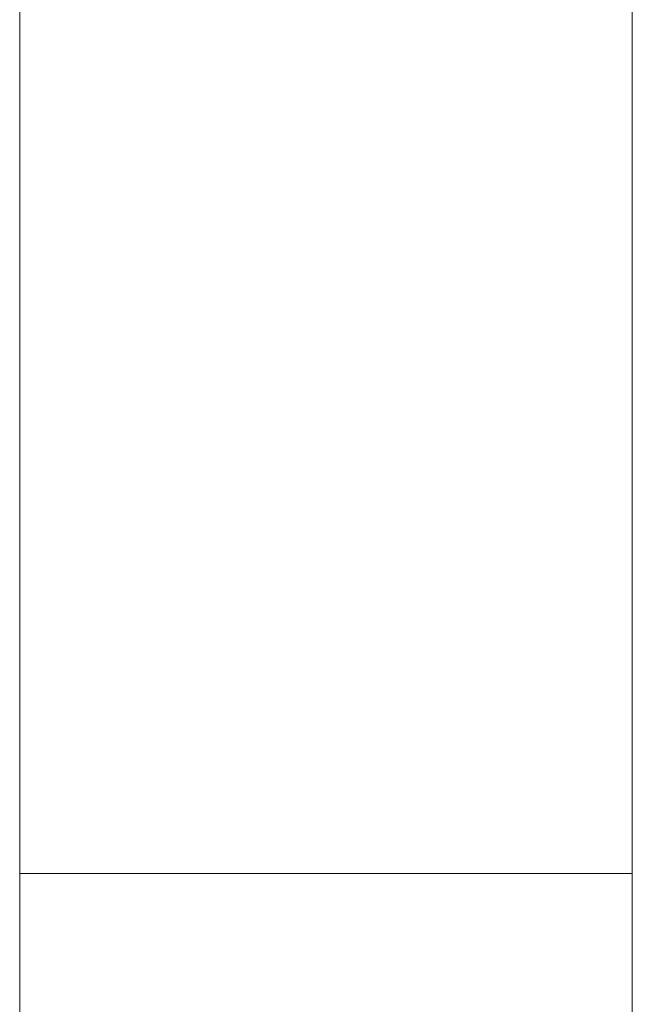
# Model space of a CAD drawing. Header units: inches. Extents: x -263 to 530, y -1 to 602.
# Tile 253 of 256: x -198 to -197.5, y 185.393 to 186.197. Entities that reach past the tile are written whole.
import ezdxf

# ---------------------------------------------------------------- set-up
doc = ezdxf.new("R2010")
doc.units = ezdxf.units.IN
doc.header["$MEASUREMENT"] = 0
doc.layers.add('A-DOOR', color=31, linetype='Continuous', lineweight=13)

# ---------------------------------------------------------------- blocks, each defined once
blk = doc.blocks.new('Door_3 - 9_-4_ X 7_-10_-1696224-_3D_')
at = {"layer": 'A-DOOR'}
mesh = blk.add_polyface(dxfattribs=at)
corners = [(-58, 1.25), (-58, 1.75), (-56, 1.75), (-56, 1.25)]
mesh.append_faces([[corners[k] for k in face] for face in [(0, 1, 2, 3)]])
mesh = blk.add_polyface(dxfattribs=at)
corners = [(56, 1.75), (56, 1.75, 94), (-56, 1.75, 94), (-56, 1.75), (-58, 1.75), (-58, 1.75, 96), (58, 1.75, 96), (58, 1.75)]
mesh.append_faces([[corners[k] for k in face] for face in [(6, 1, 2, 5)]], dxfattribs={"vtx0": -1, "vtx2": -1})
mesh.append_faces([[corners[k] for k in face] for face in [(7, 0, 1, 6)]], dxfattribs={"vtx2": -1})
mesh.append_faces([[corners[k] for k in face] for face in [(2, 3, 4, 5)]], dxfattribs={"vtx3": -1})
mesh = blk.add_polyface(dxfattribs=at)
corners = [(58, 1.25, 96), (58, 1.75, 96), (-58, 1.75, 96), (-58, 1.25, 96)]
mesh.append_faces([[corners[k] for k in face] for face in [(0, 1, 2, 3)]])
mesh = blk.add_polyface(dxfattribs=at)
corners = [(-56, 1.25), (-56, 1.75), (-56, 1.75, 94), (-56, 1.25, 94)]
mesh.append_faces([[corners[k] for k in face] for face in [(0, 1, 2, 3)]])
mesh = blk.add_polyface(dxfattribs=at)
corners = [(-56, 1.25, 94), (-56, 1.75, 94), (56, 1.75, 94), (56, 1.25, 94)]
mesh.append_faces([[corners[k] for k in face] for face in [(0, 1, 2, 3)]])
mesh = blk.add_polyface(dxfattribs=at)
corners = [(56, 1.25), (58, 1.25), (58, 1.25, 96), (-58, 1.25, 96), (-58, 1.25), (-56, 1.25), (-56, 1.25, 94), (56, 1.25, 94)]
mesh.append_faces([[corners[k] for k in face] for face in [(3, 6, 7, 2)]], dxfattribs={"vtx0": -1, "vtx2": -1})
mesh.append_faces([[corners[k] for k in face] for face in [(4, 5, 6, 3)]], dxfattribs={"vtx2": -1})
mesh.append_faces([[corners[k] for k in face] for face in [(7, 0, 1, 2)]], dxfattribs={"vtx3": -1})

msp = doc.modelspace()

# ---------------------------------------------------------------- block references
at = {"layer": 'A-DOOR', "rotation": 89.99999999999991}
msp.add_blockref('Door_3 - 9_-4_ X 7_-10_-1696224-_3D_', (-196.25, 241.5, 128), dxfattribs=at)

doc.saveas('drawing.dxf')
